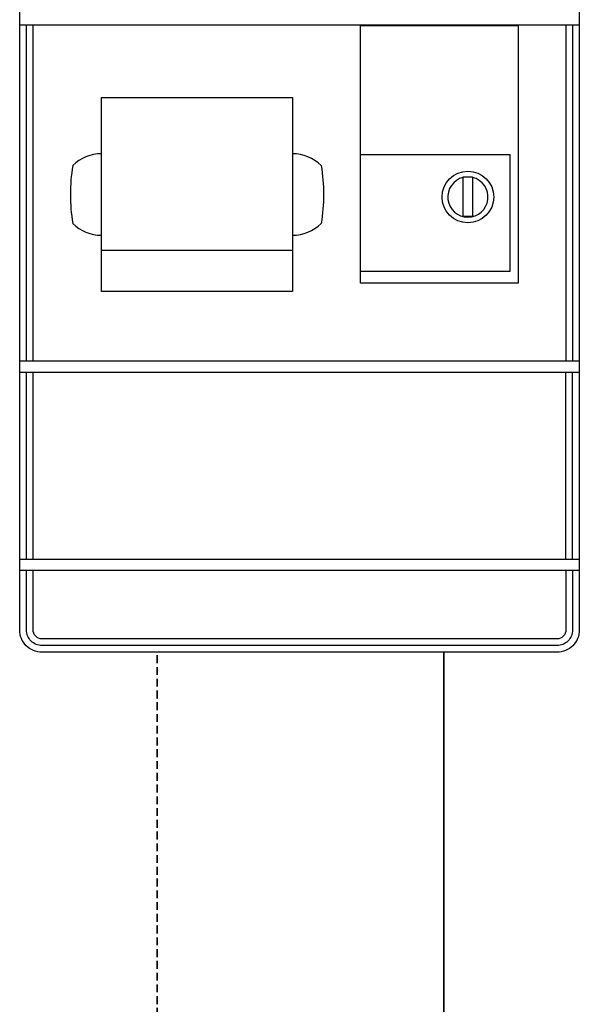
# Model space of a CAD drawing. Header units: millimetres. Extents: x 1279 to 58476, y -6899 to 74987.
# Tile 149 of 157: x 33389 to 33639, y 108 to 548. Entities that reach past the tile are written whole.
import ezdxf

# ---------------------------------------------------------------- set-up
doc = ezdxf.new("R2010")
doc.units = ezdxf.units.MM
doc.linetypes.add('ČÁRKOVANÁ', pattern=[0.75, 0.5, -0.25])
doc.layers.add('UT_POTRUBI - ZPÁTEČKA', color=5, linetype='ČÁRKOVANÁ', lineweight=35)
doc.layers.add('UT_SCHÉMA_PŘÍVOD', color=10, linetype='Continuous', lineweight=35)

msp = doc.modelspace()

# ---------------------------------------------------------------- linework, layer by layer
at = {"color": 0, "lineweight": -2}
for points in [[(33638.7, 302.02), (33638.7, 275.33, -0.414214), (33628.7, 265.33), (33398.7, 265.33, -0.414214), (33388.7, 275.33), (33388.7, 655.33, -0.414214), (33398.7, 665.33), (33628.7, 665.33, -0.414214), (33638.7, 655.33), (33638.7, 301.82)], [(33412.41, 482.71, 0.083866), (33412.41, 456.84)], [(33523.37, 482.71, -0.083866), (33523.37, 456.84)], [(33635.7, 301.82), (33635.7, 275.33, -0.414214), (33628.7, 268.33), (33398.7, 268.33, -0.414214), (33391.7, 275.33), (33391.7, 301.82)], [(33632.7, 301.82), (33632.7, 275.33, -0.414214), (33628.7, 271.33), (33398.7, 271.33, -0.414214), (33394.7, 275.33), (33394.7, 301.82)]]:
    msp.add_lwpolyline(points, format="xyb", dxfattribs=at)
for points in [[(33638.7, 545.33), (33388.7, 545.33)], [(33391.7, 395.33), (33391.7, 545.33)], [(33394.7, 395.33), (33394.7, 545.33)], [(33632.7, 545.33), (33632.7, 395.33)], [(33635.7, 545.33), (33635.7, 395.33)], [(33425.23, 444.87), (33510.55, 444.87)], [(33638.7, 395.33), (33388.7, 395.33)], [(33638.7, 390.33), (33388.7, 390.33)], [(33391.7, 306.82), (33391.7, 390.33)], [(33394.7, 306.82), (33394.7, 390.33)], [(33632.7, 306.82), (33632.7, 390.33)], [(33635.7, 306.82), (33635.7, 390.33)], [(33638.7, 306.82), (33388.7, 306.82)], [(33638.7, 301.82), (33388.7, 301.82)]]:
    msp.add_lwpolyline(points, dxfattribs=at)
for points in [[(33540.96, 545.17), (33611.44, 545.17), (33611.44, 430.19), (33540.96, 430.19)], [(33425.23, 513.16), (33510.55, 513.16), (33510.55, 426.4), (33425.23, 426.4)], [(33540.96, 487.68), (33607.65, 487.68), (33607.65, 435.42), (33540.96, 435.42)], [(33586.83, 477.63), (33591.01, 477.63), (33591.01, 459.92), (33586.83, 459.92)]]:
    msp.add_lwpolyline(points, close=True, dxfattribs=at)
msp.add_circle((33588.92, 468.65), 11.53, dxfattribs=at)
for centre, radius, start, end in [((33425.23, 469.78), 18.21, 90, 134.7412), ((33510.55, 469.78), 18.21, 45.2588, 90), ((33588.92, 468.65), 8.98, 103.4689, 76.5311), ((33425.23, 469.78), 18.21, 225.2588, 270), ((33510.55, 469.78), 18.21, 270, 314.7412)]:
    msp.add_arc(centre, radius, start, end, dxfattribs=at)
at = {"layer": 'UT_POTRUBI - ZPÁTEČKA', "ltscale": 7}
msp.add_line((33450.14, -443), (33450.14, 265.33), dxfattribs=at)
at = {"layer": 'UT_SCHÉMA_PŘÍVOD'}
msp.add_line((33578.24, -232), (33578.24, 265.33), dxfattribs=at)

doc.saveas('drawing.dxf')
